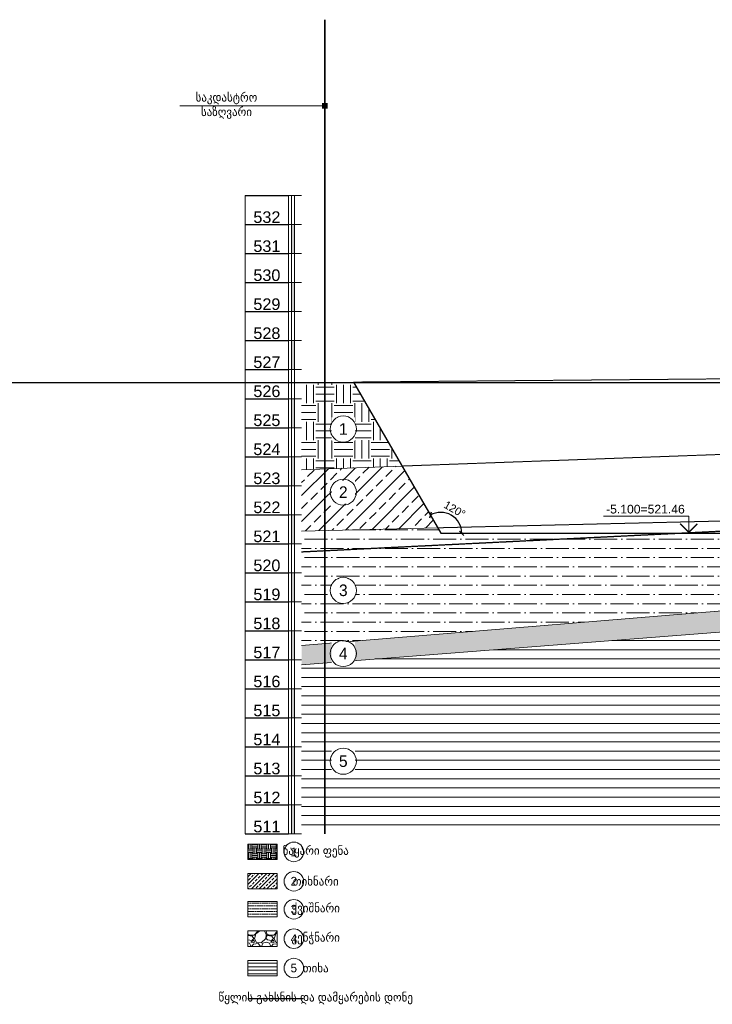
# Model space of a CAD drawing. Header units: millimetres. Extents: x -50987266 to 2610517, y -212233 to 51153522.
# Tile 47 of 256: x 445745 to 469635, y 194834 to 228765. Entities that reach past the tile are written whole.
import ezdxf
from ezdxf.enums import TextEntityAlignment as Align

# ---------------------------------------------------------------- set-up
doc = ezdxf.new("R2010")
doc.units = ezdxf.units.MM
doc.linetypes.add('DASHED', pattern=[19.05, 12.7, -6.35])
doc.layers.get('Defpoints').update_dxf_attribs({"color": 6})
for name, color, linetype, lineweight in [('S - COLUMN & WALL', 7, 'Continuous', 30), ('S - DIM', 7, 'Continuous', 5), ('S - HATCH', 252, 'Continuous', 5), ('S - LAIN', 7, 'Continuous', 5), ('S - LINE', 7, 'Continuous', 15), ('S - TEXT', 7, 'Continuous', 9)]:
    doc.layers.add(name, color=color, linetype=linetype, lineweight=lineweight)
doc.layers.add('S - RED LINE', color=7, linetype='Continuous', lineweight=35, true_color=0xff3737)
doc.layers.add('S - WATER', color=7, linetype='DASHED', lineweight=20, true_color=0x0216de)
doc.styles.add('ARIAL', font='arial.ttf')
doc.styles.add('Cubicon', font='Cubicon.ttf')
doc.styles.get("Standard").update_dxf_attribs({"font": 'arial.ttf'})
doc.styles.add('Text_S2', font='Cubicon.ttf')
doc.dimstyles.new('CUB-M-100', dxfattribs={"dimscale": 100, "dimtxt": 1.8, "dimasz": 1.5, "dimexe": 1.5, "dimexo": 2, "dimgap": 1, "dimtad": 0, "dimdec": 0, "dimzin": 3, "dimdsep": 46, "dimtxsty": 'Cubicon', "dimblk": 'OBLIQUE', "dimcen": 1.5, "dimdle": 1, "dimazin": 2, "dimtfac": 0.75, "dimtdec": 0, "dimtmove": 0, "dimatfit": 3, "dimldrblk": 'SMALL', "dimfxl": 1, "dimtolj": 1, "dimtzin": 0, "dimlwd": -1, "dimlwe": -1, "dimarcsym": 0})
doc.dimstyles.new('SPDS 150', dxfattribs={"dimscale": 150, "dimtxt": 1.8, "dimasz": 1, "dimexe": 1, "dimexo": 0.625, "dimtad": 1, "dimdec": 0, "dimrnd": 0.001, "dimtxsty": 'Standard', "dimblk": 'OBLIQUE', "dimcen": 2.5, "dimdle": 1, "dimadec": 0, "dimazin": 2, "dimtfac": 0.75, "dimtdec": 0, "dimtmove": 1, "dimatfit": 3, "dimldrblk": 'OBLIQUE', "dimfxl": 1, "dimfxlon": 1, "dimtolj": 1, "dimarcsym": 0})

# ---------------------------------------------------------------- blocks, each defined once
blk = doc.blocks.new('*T28')
at = {"layer": 'Defpoints', "color": 8, "linetype": 'ByBlock', "lineweight": 0, "transparency": 16777216}
for p, q in [((0, 0), (0, 22000)), ((1500, 0), (1500, 22000))]:
    blk.add_line(p, q, dxfattribs=at)
at = {"layer": 'S - LINE', "color": 0, "linetype": 'ByBlock', "lineweight": -2, "transparency": 16777216}
blk.add_line((0, 22000), (1500, 22000), dxfattribs=at)
at = {"layer": 'S - LINE', "color": 0, "lineweight": -2, "transparency": 16777216}
for p, q in [((0, 21000), (1500, 21000)), ((0, 20000), (1500, 20000)), ((0, 19000), (1500, 19000)), ((0, 18000), (1500, 18000)), ((0, 17000), (1500, 17000)), ((0, 16000), (1500, 16000)), ((0, 15000), (1500, 15000)), ((0, 14000), (1500, 14000)), ((0, 13000), (1500, 13000)), ((0, 12000), (1500, 12000)), ((0, 11000), (1500, 11000)), ((0, 10000), (1500, 10000)), ((0, 9000), (1500, 9000)), ((0, 8000), (1500, 8000)), ((0, 7000), (1500, 7000)), ((0, 6000), (1500, 6000)), ((0, 5000), (1500, 5000)), ((0, 4000), (1500, 4000)), ((0, 3000), (1500, 3000)), ((0, 2000), (1500, 2000)), ((0, 1000), (1500, 1000)), ((0, 0), (1500, 0))]:
    blk.add_line(p, q, dxfattribs=at)
at = {"layer": 'S - LINE', "color": 0, "transparency": 16777216, "char_height": 400, "width": 1400, "attachment_point": 8, "style": 'ARIAL'}
for s, insert in [('532', (750, 21050)), ('531', (750, 20050)), ('530', (750, 19050)), ('529', (750, 18050)), ('528', (750, 17050)), ('527', (750, 16050)), ('526', (750, 15050)), ('525', (750, 14050)), ('524', (750, 13050)), ('523', (750, 12050)), ('522', (750, 11050)), ('521', (750, 10050)), ('520', (750, 9050)), ('519', (750, 8050)), ('518', (750, 7050)), ('517', (750, 6050)), ('516', (750, 5050)), ('515', (750, 4050)), ('514', (750, 3050)), ('513', (750, 2050)), ('512', (750, 1050)), ('511', (750, 50))]:
    blk.add_mtext(s, dxfattribs=dict(at, insert=insert))
blk = doc.blocks.new('*U27')
at = {"layer": 'S - HATCH'}
h = blk.add_hatch(color=0, dxfattribs=at)
h.dxf.hatch_style = 1
h.paths.add_polyline_path([(50, 0), (-50, 0), (-50, -1000), (50, -1000)])
at = {"layer": 'S - LINE'}
for points in [[(-300, 1000), (300, 1000)], [(-50, 1000), (-50, -1000)], [(50, 1000), (50, -1000)], [(-300, 0), (300, 0)], [(-300, -1000), (300, -1000)]]:
    blk.add_lwpolyline(points, dxfattribs=at)
blk = doc.blocks.new('*U26')
at = {"layer": 'S - LINE', "color": 0, "linetype": 'ByBlock', "lineweight": -2, "transparency": 16777216}
for p in [(0, 20000), (0, 18000), (0, 16000), (0, 14000), (0, 12000), (0, 10000), (0, 8000), (0, 6000), (0, 4000), (0, 2000), (0, 0)]:
    blk.add_blockref('*U27', p, dxfattribs=at)
blk = doc.blocks.new('_Oblique')
at = {"color": 0, "linetype": 'ByBlock', "lineweight": -2}
blk.add_line((-0.5, -0.5), (0.5, 0.5), dxfattribs=at)
blk = doc.blocks.new('*U50')
at = {"color": 0, "linetype": 'ByBlock', "lineweight": -2}
blk.add_line((-3, 0), (-11.03, 0), dxfattribs=at)
blk.add_lwpolyline([(-8.03, 0), (-8.03, 5), (-32.87, 5)], dxfattribs=at)
at = {"color": 0, "linetype": 'ByBlock', "lineweight": -2, "const_width": 0.4}
blk.add_lwpolyline([(-5.53, 2.78), (-8.03, 0.28), (-10.53, 2.78)], dxfattribs=at)
at = {"color": 0, "linetype": 'ByBlock', "lineweight": -2, "oblique": 15}
for tag, p in [('ОТМЕТКА', (-20.6, 7.02)), ('НТЕКСТ', (-19.28, 2.5))]:
    blk.add_attdef(tag, text='', height=3, dxfattribs=at).set_placement(p, align=Align.MIDDLE_CENTER)
blk = doc.blocks.new('*D51')
at = {"layer": 'Defpoints', "color": 0, "transparency": 16777216}
for p in [(457263, 216277), (460272, 211065), (460272, 211065), (483823, 211065)]:
    blk.add_point(p, dxfattribs=at)
at = {"layer": 'S - DIM', "color": 0, "lineweight": -2, "transparency": 16777216}
blk.add_arc((460272, 211065), 721, 360, 120, dxfattribs=at)
at = {"layer": 'S - DIM', "color": 0, "lineweight": -2, "transparency": 16777216, "xscale": 150, "yscale": 150, "zscale": 150}
for p, rotation in [((459912, 211689), 210.0000000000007), ((460993, 211065), 269.9999999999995)]:
    blk.add_blockref('_Oblique', p, dxfattribs=dict(at, rotation=rotation))
at = {"layer": 'S - DIM', "color": 0, "transparency": 16777216, "insert": (460748, 211889), "char_height": 270, "attachment_point": 5, "rotation": 330, "bg_fill": 3, "box_fill_scale": 1.1, "bg_fill_color": 256, "bg_fill_true_color": 13158600, "bg_fill_transparency": 0}
blk.add_mtext('\\A1;120°', dxfattribs=at)
at = {"layer": 'Defpoints', "color": 0, "transparency": 16777216}
blk.add_point((460824, 211528), dxfattribs=at)

msp = doc.modelspace()

# ---------------------------------------------------------------- hatches: boundary and pattern name
at = {"layer": 'S - HATCH'}
h = msp.add_hatch(dxfattribs=at)
h.set_pattern_fill('EARTH', color=256, scale=100, style=0)
h.set_pattern_definition([(0, (79404.84, 314048.8), (635, 635), [635, -635]), (0, (79404.84, 314286.94), (635, 635), [635, -635]), (0, (79404.84, 314525.06), (635, 635), [635, -635]), (90, (79484.2, 314604.44), (-635, 635), [635, -635]), (90, (79722.34, 314604.44), (-635, 635), [635, -635]), (90, (79960.5, 314604.44), (-635, 635), [635, -635])])
h.paths.add_polyline_path([(458933.8, 213382.9), (457263.2, 216276.7), (455471.1, 216261.1), (455471.1, 213257.1)])
h.paths.add_polyline_path([(484572.2, 216830.9), (484472.5, 216164.8), (484472.5, 215164.8), (484422.5, 215164.8), (484422.5, 214309.2), (490628.8, 214534.7), (490628.8, 217135.5)])
at = {"layer": 'S - HATCH', "transparency": 33554516}
h = msp.add_hatch(dxfattribs=at)
h.set_pattern_fill('ANSI33', color=256, scale=100)
h.set_pattern_definition([(45, (79404.84, 314048.8), (-449.0128, 449.0128), []), (45, (79853.86, 314048.8), (-449.0128, 449.0128), [317.5, -158.75])])
h.paths.add_polyline_path([(460162.6, 211254.6), (458933.8, 213382.9), (455471.1, 213257.1), (455471.1, 211142.6)])
h.paths.add_polyline_path([(484372.5, 214289.2), (484372.5, 211820.8), (490628.8, 211982.2), (490628.8, 214534.7)])
h = msp.add_hatch(dxfattribs=at)
h.set_pattern_fill('ANSI36', color=256, scale=100, angle=315)
h.set_pattern_definition([(0, (79404.84, 314048.8), (555.625, 317.5), [793.75, -158.75, 0, -158.75])])
h.paths.add_polyline_path([(484372.5, 211820.8), (484372.5, 211064.8), (460272.2, 211064.8), (460162.6, 211254.6), (455471.1, 211142.6), (455471.1, 207202.6), (490628.8, 210092.4), (490628.8, 211982.2)])
at = {"layer": 'S - HATCH'}
h = msp.add_hatch(dxfattribs=at)
h.set_pattern_fill('GRAVEL', color=256, scale=50, angle=180, style=0)
h.set_pattern_definition([(48.012787, (78490.44, 312778.81), (10160, 11430), [170.8607, -16915.242]), (4.969741, (78604.744, 312905.81), (-15239.999994, -1270.000072), [293.2024, -29027.0244]), (312.510447, (78896.844, 312931.21), (-12700.000005, 13969.999995), [206.7408, -20467.3614]), (87.273689, (79392.144, 313248.71), (-1270.000003, -25400), [267.0023, -26433.2187]), (112.833654, (79404.844, 313515.41), (6350.0000005, -15240), [261.817, -25919.904]), (177.273689, (79303.244, 313756.71), (25400, -1270.000003), [267.0023, -26433.2187]), (217.69424, (79036.544, 313769.41), (16509.9999993, 12700.000001), [353.097, -34956.5577]), (252.255328, (78757.144, 313553.51), (-8890.0000024, -27939.999999), [333.3598, -33002.6283]), (301.429566, (78655.544, 313236.01), (10160.0000014, -16509.999999), [267.9065, -26522.773]), (355.236358, (78795.24, 313007.41), (-13970, 1270.000002), [305.8566, -14986.9685]), (42.397438, (79100.044, 312982.012), (15239.9999995, 13970.0000005), [395.539, -39158.3863]), (318.814075, (78134.84, 313261.41), (8890, -7620), [135.0023, -13365.283]), (351.469234, (78236.444, 313172.51), (-16510, 2539.999997), [256.841, -25427.3195]), (45, (78490.4, 313134.4), (3e-13, 1270), [179.6047, -1616.4466]), (23.19859, (78579.34, 312982.01), (-6350, -2540), [96.7207, -9575.311]), (111.80141, (78668.24, 313020.11), (1270, -3810), [136.7828, -6702.3765]), (210.963757, (78617.44, 313147.11), (-3810, -2540), [222.16, -7183.149]), (341.56505, (78426.94, 313032.8), (-2540, 1270), [160.6436, -3855.449]), (196.38954, (79404.844, 313020.11), (-12700, -3810), [225.044, -22279.4133]), (250.346176, (79188.94, 312956.61), (5080, 13970), [188.7995, -18691.108]), (113.19859, (78426.94, 312778.81), (2540, -6350), [193.44, -9478.5918]), (163.61046, (78350.744, 312956.61), (12700, -3809.999999), [225.044, -22279.4133]), (159.443955, (79404.84, 313807.51), (6350, -2540), [217.0176, -10633.867]), (114.77514, (79201.64, 313883.71), (6350.000008, -13969.999997), [181.836, -18001.7967]), (246.80141, (78414.24, 314048.81), (-2540, -6350), [193.44, -9478.5918]), (197.354025, (78338.044, 313871.01), (16510, 5080.000001), [212.8914, -21076.188]), (249.443955, (79036.54, 314048.81), (2540, 6350), [108.5088, -10742.376]), (281.30993, (78490.44, 314048.8), (1270, -5080), [64.7573, -6410.9975]), (345.96376, (78503.14, 313985.3), (-3810, 1270), [261.817, -4974.5273]), (6.009006, (78757.144, 313921.81), (-12700, -1270.000001), [242.6335, -24020.6824]), (123.69007, (78617.44, 313261.4), (1270, -2540), [183.162, -4395.888]), (173.157227, (78515.844, 313413.81), (-21590, 2539.999999), [319.7784, -31658.0045]), (240.945396, (78198.34, 313451.91), (5080, 8890), [130.754, -12944.696]), (270, (78134.8, 313337.6), (1270, -1270), [76.2, -1193.8]), (300.256437, (78782.54, 313883.71), (-5080, 8890), [176.4335, -17466.9704]), (228.012788, (78871.44, 313731.31), (-10160, -11430), [341.7214, -16744.381]), (180, (78642.8, 313477.3), (-1270, -1270), [330.2, -939.8]), (145.304846, (78312.644, 313477.31), (-12700.000005, 8889.999993), [200.8048, -19879.6584]), (74.054604, (78147.54, 313591.61), (1270, 5080), [184.9145, -9060.825]), (27.645975, (78198.344, 313769.41), (24130.000001, 12699.999998), [301.0725, -29806.2322]), (355.426079, (78465.044, 313909.11), (16510, -1270), [318.5147, -31532.9232])])
h.paths.add_polyline_path([(490628.8, 209274), (490628.8, 210092.4), (455471.1, 207202.6), (455471.1, 206536.3)])
at = {"layer": 'S - HATCH', "lineweight": 5}
h = msp.add_hatch(dxfattribs=at)
h.set_pattern_fill('ANSI31', color=256, scale=100, angle=315, style=0)
h.set_pattern_definition([(0, (79404.84, 314048.8), (9e-14, 317.5), [])])
h.paths.add_polyline_path([(490628.8, 209274), (455471.1, 206536.3), (455471.1, 200704.8), (490628.8, 200704.8)])
at = {"layer": 'S - HATCH'}
h = msp.add_hatch(dxfattribs=at)
h.set_pattern_fill('EARTH', color=256, scale=25, style=0)
h.set_pattern_definition([(0, (490288.76, 318647.85), (158.75, 158.75), [158.75, -158.75]), (0, (490288.76, 318707.38), (158.75, 158.75), [158.75, -158.75]), (0, (490288.76, 318766.91), (158.75, 158.75), [158.75, -158.75]), (90, (490308.6, 318786.75), (-158.75, 158.75), [158.75, -158.75]), (90, (490368.14, 318786.75), (-158.75, 158.75), [158.75, -158.75]), (90, (490427.67, 318786.75), (-158.75, 158.75), [158.75, -158.75])])
h.paths.add_polyline_path([(454626.8, 200351.3), (453615.6, 200351.3), (453615.6, 199821.9), (454626.8, 199821.9)])
at = {"layer": 'S - HATCH', "transparency": 33554516}
h = msp.add_hatch(dxfattribs=at)
h.set_pattern_fill('ANSI33', color=256, scale=30)
h.set_pattern_definition([(45, (156546.1, 170758.26), (-134.70384, 134.70384), []), (45, (156680.8, 170758.26), (-134.70384, 134.70384), [95.25, -47.625])])
h.paths.add_polyline_path([(454626.8, 199338.8), (453615.6, 199338.8), (453615.6, 198809.4), (454626.8, 198809.4)])
h = msp.add_hatch(dxfattribs=at)
h.set_pattern_fill('ANSI36', color=256, scale=30, angle=315)
h.set_pattern_definition([(0, (-24641.21, 374720.7), (166.6875, 95.25), [238.125, -47.625, 0, -47.625])])
h.paths.add_polyline_path([(454626.8, 198372.6), (453615.6, 198372.6), (453615.6, 197843.2), (454626.8, 197843.2)])
at = {"layer": 'S - HATCH'}
h = msp.add_hatch(dxfattribs=at)
h.set_pattern_fill('GRAVEL', color=256, scale=26.776472, angle=180, style=0)
h.set_pattern_definition([(48.012787, (-24378.263, 374351.15), (5440.979208, 6121.1016083), [91.50095, -9058.6101]), (4.969741, (-24317.052, 374419.16), (-8161.4688084, -680.1224397), [157.0185, -15544.8264]), (312.510447, (-24160.624, 374432.764), (-6801.2240126, 7481.346408), [110.7158, -10960.8748]), (87.273689, (-23895.376, 374602.794), (-680.1224024, -13602.4480193), [142.9876, -14155.7671]), (112.833654, (-23888.575, 374745.62), (3400.6120051, -8161.4688115), [140.2106, -13880.87185]), (177.273689, (-23942.985, 374874.843), (13602.4480193, -680.1224024), [142.9876, -14155.7671]), (217.6942405, (-24085.81, 374881.644), (8841.5912122, 6801.2240102), [189.09375, -18720.2661]), (252.2553284, (-24235.438, 374766.024), (-4760.856808, -14962.6928209), [178.524, -17673.8794]), (301.4295656, (-24289.847, 374595.993), (5440.9792085, -8841.5912121), [143.4718, -14203.72595]), (355.236358, (-24215.034, 374473.57), (-7481.3464105, 680.122402), [163.7952, -8025.963]), (42.397438, (-24051.805, 374459.968), (8161.4688114, 7481.3464109), [211.8228, -20970.469]), (318.814075, (-24568.7, 374609.595), (4760.8568065, -4080.734406), [72.2977, -7157.5026]), (351.4692344, (-24514.288, 374561.987), (-8841.5912128, 1360.2448004), [137.5459, -13617.0784]), (45, (-24378.26, 374541.6), (2e-13, 680.1224), [96.1836, -865.6547]), (23.19859, (-24330.655, 374459.97), (-3400.612005, -1360.244802), [51.7968, -5127.8611]), (111.80141, (-24283.05, 374480.37), (680.1224, -2040.367203), [73.2512, -3589.32]), (210.963757, (-24310.25, 374548.38), (-2040.367203, -1360.244802), [118.9731, -3846.7879]), (341.56505, (-24412.27, 374487.17), (-1360.2448, 680.1224), [86.0294, -2064.7065]), (196.38954, (-23888.575, 374480.372), (-6801.2240097, -2040.367203), [120.5177, -11931.282]), (250.346176, (-24004.196, 374446.366), (2720.489604, 7481.3464106), [101.1077, -10009.6387]), (113.19859, (-24412.27, 374351.15), (1360.244802, -3400.612005), [103.5928, -5076.06505]), (163.61046, (-24453.077, 374446.366), (6801.2240098, -2040.3672024), [120.5177, -11931.282]), (159.443955, (-23888.575, 374902.05), (3400.612005, -1360.244802), [116.2193, -5694.749]), (114.775141, (-23997.395, 374942.855), (3400.612009, -7481.346409), [97.3786, -9640.4923]), (246.80141, (-24419.07, 375031.27), (-1360.244802, -3400.612005), [103.5928, -5076.06505]), (197.354025, (-24459.878, 374936.054), (8841.5912124, 2720.4896044), [114.0096, -11286.91935]), (249.443955, (-24085.81, 375031.27), (1360.244802, 3400.612005), [58.1097, -5752.8587]), (281.309932, (-24378.26, 375031.27), (680.1224, -2720.489604), [34.6794, -3433.27795]), (345.963757, (-24371.46, 374997.27), (-2040.367203, 680.1224), [140.2106, -2664.0059]), (6.009006, (-24235.438, 374963.26), (-6801.2240096, -680.1224013), [129.9374, -12863.7828]), (123.690068, (-24310.25, 374609.6), (680.1224, -1360.2448), [98.0886, -2354.1276]), (173.1572266, (-24364.66, 374691.21), (-11562.0808165, 1360.2448013), [171.2507, -16953.7937]), (240.945396, (-24534.69, 374711.614), (2720.489604, 4760.856807), [70.0227, -6932.266]), (270, (-24568.7, 374650.4), (680.1224, -680.1224), [40.8073, -639.3151]), (300.256437, (-24221.835, 374942.855), (-2720.4896035, 4760.856807), [94.4853, -9354.077]), (228.012788, (-24174.227, 374861.24), (-5440.979208, -6121.1016083), [183.0019, -8967.1092]), (180, (-24296.65, 374725.2), (-680.1224, -680.1224), [176.8318, -503.2906]), (145.3048465, (-24473.48, 374725.216), (-6801.2240123, 4760.856803), [107.5369, -10646.1425]), (74.054604, (-24561.9, 374786.43), (680.122401, 2720.489604), [99.0272, -4852.3386]), (27.6459754, (-24534.69, 374881.644), (12922.3256189, 6801.2240088), [161.2332, -15962.1151]), (355.426079, (-24391.866, 374956.458), (8841.5912126, -680.122401), [170.574, -16886.809])])
h.paths.add_polyline_path([(454626.8, 197360.1), (453615.6, 197360.1), (453615.6, 196830.7), (454626.8, 196830.7)])
at = {"layer": 'S - HATCH', "lineweight": 5}
h = msp.add_hatch(dxfattribs=at)
h.set_pattern_fill('ANSI31', color=256, scale=37.5, angle=315, style=0)
h.set_pattern_definition([(0, (-24641.21, 374720.7), (3e-14, 119.0625), [])])
h.paths.add_polyline_path([(454626.8, 196347.6), (453615.6, 196347.6), (453615.6, 195818.2), (454626.8, 195818.2)])

# ---------------------------------------------------------------- linework, layer by layer
at = {"layer": 'Defpoints'}
msp.add_line((349106.5, 216264.8), (609237.7, 216264.8), dxfattribs=at)
at = {"layer": 'S - COLUMN & WALL'}
msp.add_lwpolyline([(457263.2, 216276.7), (460272.2, 211064.8), (483822.5, 211064.8), (483822.5, 215164.8), (484472.5, 215164.8), (484472.5, 216164.8), (484422.5, 216164.8), (484572.2, 216830.9)], dxfattribs=at)
at = {"layer": 'S - LAIN', "linetype": 'DASHED'}
for points in [[(457263.2, 216276.7), (476967.2, 216448.4), (484572.2, 216830.9)], [(482840.9, 214251.7), (458933.8, 213382.9)], [(460162.6, 211254.6), (484372.5, 211832.8)]]:
    msp.add_lwpolyline(points, dxfattribs=at)
at = {"layer": 'S - LAIN'}
for points in [[(455471.1, 216261.1), (457263.2, 216276.7)], [(458933.8, 213382.9), (455471.1, 213257.1)], [(455471.1, 211142.6), (460162.6, 211254.6)], [(455471.1, 207202.6), (490628.8, 210092.4)], [(490628.8, 209274), (455471.1, 206536.3)]]:
    msp.add_lwpolyline(points, dxfattribs=at)
at = {"layer": 'S - LINE'}
for points in [[(454626.8, 200351.3), (453615.6, 200351.3), (453615.6, 199821.9), (454626.8, 199821.9)], [(454626.8, 199338.8), (453615.6, 199338.8), (453615.6, 198809.4), (454626.8, 198809.4)], [(454626.8, 198372.6), (453615.6, 198372.6), (453615.6, 197843.2), (454626.8, 197843.2)], [(454626.8, 197360.1), (453615.6, 197360.1), (453615.6, 196830.7), (454626.8, 196830.7)], [(454626.8, 196347.6), (453615.6, 196347.6), (453615.6, 195818.2), (454626.8, 195818.2)]]:
    msp.add_lwpolyline(points, close=True, dxfattribs=at)
at = {"layer": 'S - RED LINE'}
msp.add_lwpolyline([(456272.2, 200704.8), (456272.2, 228764.8)], dxfattribs=at)
at = {"layer": 'S - WATER', "color": 5, "linetype": 'DASHED', "lineweight": 30}
for points in [[(455471.1, 210429.1), (490628.8, 212162.9)], [(453615.6, 195032.9), (455538.2, 195032.9)]]:
    msp.add_lwpolyline(points, dxfattribs=at)

# ---------------------------------------------------------------- block references
msp.add_blockref('*T28', (453521.2, 200704.8))
at = {"layer": 'S - LINE'}
msp.add_blockref('*U26', (455171.1, 201704.8), dxfattribs=at)
at = {"layer": 'S - TEXT'}
ref = msp.add_blockref('*U50', (469773.8, 211064.8), dxfattribs=dict(at, xscale=118.56, yscale=118.56, zscale=118.56))
ref.add_attrib('ОТМЕТКА', '-5.100=521.46', dxfattribs={"layer": '0', "color": 0, "linetype": 'ByBlock', "lineweight": -2, "height": 300}).set_placement((467327.8, 211897.8), align=Align.MIDDLE_CENTER)

# ---------------------------------------------------------------- texts
at = {"layer": 'S - TEXT', "char_height": 300, "attachment_point": 5, "style": 'Text_S2'}
for s, insert in [('\\pxqc;საკდასტრო\\Pსაზღვარი', (452877, 225796.4)), ('\\pxql;წყლის გახსნის და დამყარების დონე', (455955.6, 195032.9))]:
    msp.add_mtext(s, dxfattribs=dict(at, insert=insert))
at = {"layer": 'S - TEXT', "char_height": 300, "attachment_point": 5, "style": 'Text_S2', "bg_fill": 3, "box_fill_scale": 1.5, "bg_fill_color": 256, "bg_fill_transparency": 0}
for s, insert in [('\\pxqc;1', (455200.7, 200086.6)), ('\\pxqc;2', (455200.7, 199074.1)), ('\\pxqc;3', (455200.7, 198107.9)), ('\\pxqc;4', (455200.7, 197095.4)), ('\\pxqc;5', (455200.7, 196082.9))]:
    msp.add_mtext(s, dxfattribs=dict(at, insert=insert))

# ---------------------------------------------------------------- leaders
at = {"layer": 'S - TEXT'}
msp.add_leader([(456272.2, 225796.4), (454490, 225796.4), (451264, 225796.4)], dimstyle='CUB-M-100', override={"dimasz": 2, "dimgap": 1, "dimtad": 0, "dimldrblk": 'BoxFilled'}, dxfattribs=at)

# ---------------------------------------------------------------- next in the draw order: linework, layer by layer
for centre in [(455200.7, 200086.6), (455200.7, 199074.1), (455200.7, 198107.9), (455200.7, 197095.4), (455200.7, 196082.9)]:
    msp.add_circle(centre, 337.5, dxfattribs=at)

# ---------------------------------------------------------------- next in the draw order: texts
at = {"layer": 'S - TEXT', "char_height": 400, "attachment_point": 5, "style": 'Text_S2', "bg_fill": 3, "box_fill_scale": 1.5, "bg_fill_color": 256, "bg_fill_transparency": 0}
for s, insert in [('\\pxqc;3', (456906.9, 209098.6)), ('\\pxqc;4', (456906.9, 206922.1)), ('\\pxqc;5', (456906.9, 203210.7))]:
    msp.add_mtext(s, dxfattribs=dict(at, insert=insert))
at = {"layer": 'S - TEXT', "char_height": 300, "attachment_point": 5, "style": 'Text_S2'}
for s, insert in [('\\pxql;ნაყარი ფენა', (455955.6, 200086.6)), ('\\pxql;თიხნარი', (455955.6, 199074.1)), ('\\pxql;ქვიშნარი', (455955.6, 198107.9)), ('\\pxql;კენჭნარი', (455955.6, 197095.4)), ('\\pxql;თიხა', (455955.6, 196082.9))]:
    msp.add_mtext(s, dxfattribs=dict(at, insert=insert))

# ---------------------------------------------------------------- next in the draw order: dimensions: what is measured, and where the dimension line sits
at = {"layer": 'S - DIM'}
dim = msp.add_angular_dim_2l(base=(460824.2, 211528), line1=((460272.2, 211064.8), (483822.5, 211064.8)), line2=((457263.2, 216276.7), (460272.2, 211064.8)), dimstyle='SPDS 150', override={"dimtfill": 1}, dxfattribs=at)
dim.commit()
dim.dimension.update_dxf_attribs({"geometry": '*D51', "text_midpoint": (460748.3, 211889.5)})

# ---------------------------------------------------------------- next in the draw order: linework, layer by layer
at = {"layer": 'S - TEXT'}
for centre in [(456906.9, 209098.6), (456906.9, 206922.1), (456906.9, 203210.7)]:
    msp.add_circle(centre, 450, dxfattribs=at)

# ---------------------------------------------------------------- next in the draw order: texts
at = {"layer": 'S - TEXT', "char_height": 400, "attachment_point": 5, "style": 'Text_S2', "bg_fill": 3, "box_fill_scale": 1.5, "bg_fill_color": 256, "bg_fill_transparency": 0}
for s, insert in [('\\pxqc;1', (456906.9, 214659.2)), ('\\pxqc;2', (456906.9, 212482.7))]:
    msp.add_mtext(s, dxfattribs=dict(at, insert=insert))

# ---------------------------------------------------------------- next in the draw order: linework, layer by layer
at = {"layer": 'S - TEXT'}
for centre in [(456906.9, 214659.2), (456906.9, 212482.7)]:
    msp.add_circle(centre, 450, dxfattribs=at)

doc.saveas('drawing.dxf')
